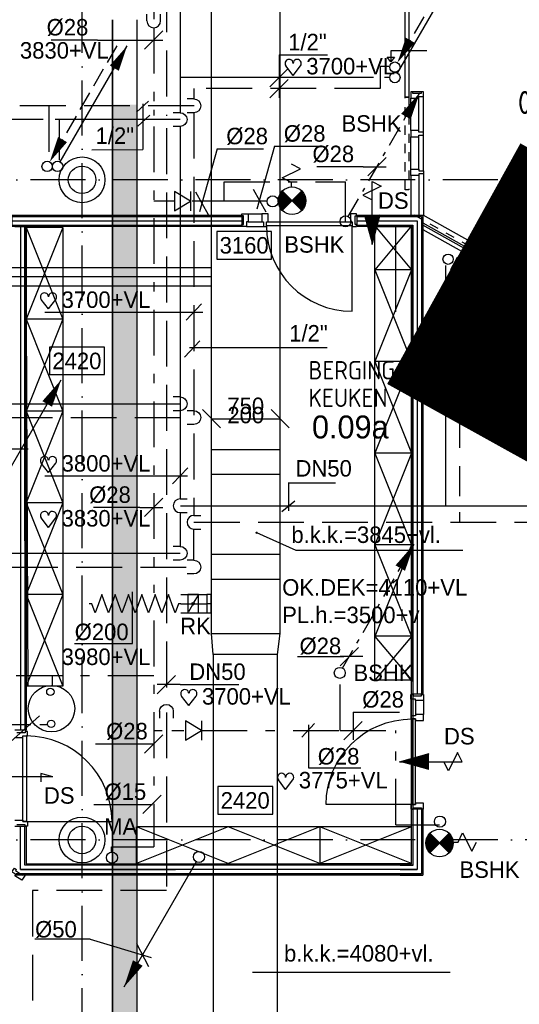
# Model space of a CAD drawing. Extents: x -866131 to -691536, y 173952 to 258052.
# Tile 82 of 160: x -776584 to -771129, y 200628 to 211368. Entities that reach past the tile are written whole.
import ezdxf
from ezdxf.enums import TextEntityAlignment as Align

# ---------------------------------------------------------------- set-up
doc = ezdxf.new("R2010")
doc.units = 0
doc.header["$LTSCALE"] = 100
for name, pattern in [('2322107', [2000, 1000, 1000]), ('2322108', [7, 5, -2]), ('2322109', [10, 5, -2, 1, -2]), ('2322110', [10, 5, -1, 1, -1, 1, -1]), ('CENTER2', [11.25, 7.5, -1.25, 1.25, -1.25]), ('CENTER4', [5, 3.125, -0.625, 0.625, -0.625]), ('DASHDOT', [9, 6, -1.5, 0, -1.5]), ('DOT2', [1.25, 0, -1.25]), ('HIDDEN', [2, 1, -1]), ('LURETOUR', [6, 4, -2])]:
    doc.linetypes.add(name, pattern=pattern)
doc.layers.get('0').update_dxf_attribs({"linetype": 'CONTINUOUS'})
for name, color, linetype in [('AL$7----_STRAMIEN', 1, 'DASHDOT'), ('AL$8----_HULPKOLOM', 2, 'CONTINUOUS'), ('AL22----_BINNENWAND', 7, 'CONTINUOUS'), ('AL28----_KONSTRUKTIE', 3, 'CONTINUOUS'), ('AL31----_BUITENKOZ', 7, 'CONTINUOUS'), ('AL32----_BINNENKOZ', 7, 'CONTINUOUS'), ('AL32----_DRAAIRICHTING', 1, 'CONTINUOUS'), ('ALL-----_REFLIJNEN', 8, 'CONTINUOUS'), ('ALXA0-CONTOUR', 1, 'CONTINUOUS'), ('BOUW', 8, 'CONTINUOUS'), ('DOORSNEDE', 1, 'CONTINUOUS'), ('MEUBILAIR', 6, 'CONTINUOUS'), ('VOLGNUMMER', 7, 'CONTINUOUS'), ('WL524---', 4, 'CONTINUOUS'), ('WL531---', 4, 'CONTINUOUS'), ('WL532---', 4, 'CONTINUOUS'), ('WL561---', 4, 'CONTINUOUS'), ('WL561---_AANVOER', 4, 'CONTINUOUS'), ('WL561---_RETOUR', 4, 'CONTINUOUS'), ('WL570---', 3, 'CONTINUOUS'), ('WL570---_HARTLIJN', 7, 'CONTINUOUS'), ('WL570---_RETOUR', 3, 'CONTINUOUS'), ('WL570---_TOEVOER', 3, 'CONTINUOUS'), ('WM531---', 1, 'CONTINUOUS'), ('WM561---', 1, 'CONTINUOUS'), ('WM570---', 1, 'CONTINUOUS')]:
    doc.layers.add(name, color=color, linetype=linetype)
doc.styles.add('BURO-018', font='BUROFONT.shx', dxfattribs={"height": 180})
doc.styles.add('BURO-025', font='BUROFONT.shx', dxfattribs={"height": 250})
doc.styles.get("Standard").update_dxf_attribs({"font": 'ISOCP'})

# ---------------------------------------------------------------- blocks, each defined once
blk = doc.blocks.new('LDV2121')
at = {"color": 0, "linetype": 'CONTINUOUS'}
blk.add_line((-0.25, -0.433), (-6.75, -11.691), dxfattribs=at)
blk.add_lwpolyline([(-6.75, -11.691, 0, 1, 0), (-5.5, -9.526, 1, 1, 0)], format="xyseb", dxfattribs=at)
blk.add_circle((0, 0), 0.5, dxfattribs=at)
blk = doc.blocks.new('2322401')
at = {"color": 0, "linetype": 'CONTINUOUS'}
for p, q in [((-0.5, 0.5, 1), (-0.5, 0.5)), ((-0.5, 0.5, 1), (-0.5, -0.5, 1)), ((0.5, 0.5, 1), (-0.5, 0.5, 1)), ((0.5, 0.5), (-0.5, 0.5)), ((-0.5, 0.5), (-0.5, -0.5)), ((0.5, 0.5, 1), (0.5, 0.5)), ((0.5, -0.5, 1), (0.5, 0.5, 1)), ((0.5, -0.5), (0.5, 0.5)), ((-0.5, -0.5, 1), (-0.5, -0.5)), ((-0.5, -0.5, 1), (0.5, -0.5, 1)), ((-0.5, -0.5), (0.5, -0.5)), ((0.5, -0.5, 1), (0.5, -0.5))]:
    blk.add_line(p, q, dxfattribs=at)
blk = doc.blocks.new('CVHATCH4')
at = {"color": 0, "linetype": 'DOT2'}
blk.add_lwpolyline([(-0.5, 0, 1, 1, 0), (0.5, 0, 1, 1, 0)], format="xyseb", dxfattribs=at)
blk = doc.blocks.new('LDV1107')
at = {"color": 0, "linetype": 'CONTINUOUS'}
blk.add_line((0.25, 0.433), (6.75, 11.691), dxfattribs=at)
blk.add_lwpolyline([(6.75, 11.691, 0, 1, 0), (5.5, 9.526, 1, 1, 0)], format="xyseb", dxfattribs=at)
blk.add_circle((0, 0), 0.5, dxfattribs=at)
blk = doc.blocks.new('LDV3108')
at = {"color": 0, "linetype": 'CONTINUOUS'}
for p, q in [((6.75, 11.691), (5.813, 10.068)), ((5.438, 9.418), (4.5, 7.794)), ((4.125, 7.145), (3.188, 5.521)), ((2.813, 4.871), (1.875, 3.248)), ((1.5, 2.598), (0.563, 0.974))]:
    blk.add_line(p, q, dxfattribs=at)
blk.add_lwpolyline([(0.25, 0.433, 0, 1, 0), (1.5, 2.598, 1, 1, 0)], format="xyseb", dxfattribs=at)
blk.add_circle((0, 0), 0.5, dxfattribs=at)
blk = doc.blocks.new('LU-1D-K-C8')
at = {"color": 0, "linetype": 'CONTINUOUS'}
for p, q in [((-0.5, 100), (0.5, 100)), ((-0.5, -100), (0.5, -100))]:
    blk.add_line(p, q, dxfattribs=at)
at = {"layer": 'WL570---_HARTLIJN', "linetype": 'CENTER2'}
blk.add_line((-0.5, 0), (0.5, 0), dxfattribs=at)
blk = doc.blocks.new('LU-ORND')
at = {"color": 0, "linetype": 'CONTINUOUS'}
for p, q in [((-3, 1.5), (-3, -1.5)), ((3, 1.5), (-3, 1.5)), ((3, -1.5), (3, 1.5)), ((-3, -1.5), (3, -1.5))]:
    blk.add_line(p, q, dxfattribs=at)
blk = doc.blocks.new('EH100000')
at = {"linetype": 'BYBLOCK'}
for p, q in [((1, 0.5), (0, 0.5)), ((1, 0.5, 1), (0, 0.5, 1)), ((0, -0.5, 1), (1, -0.5, 1)), ((1, -0.5), (0, -0.5))]:
    blk.add_line(p, q, dxfattribs=at)
at = {"linetype": 'BYBLOCK', "invisible_edges": 15}
for points in [[(1, -0.5), (0, -0.5), (0, 0.5), (1, 0.5)], [(0, 0.5), (1, 0.5), (1, 0.5, 1), (0, 0.5, 1)], [(0, -0.5, 1), (1, -0.5, 1), (1, -0.5), (0, -0.5)]]:
    blk.add_3dface(points, dxfattribs=at)
blk = doc.blocks.new('A$C338F7338')
at = {"color": 0, "linetype": 'CONTINUOUS'}
blk.add_line((790, 1368), (0, 0), dxfattribs=at)
blk.add_lwpolyline([(0, 0, 0, 122, 0), (152, 263, 122, 122, 0)], format="xyseb", dxfattribs=at)
blk = doc.blocks.new('LU-1D-F-C83E8')
at = {"color": 0, "linetype": 'CONTINUOUS'}
for p, q in [((-500, 0), (-473, 0)), ((-473, 0), (-437, 100)), ((-437, 100), (-400, 0)), ((-400, 0), (-364, -100)), ((-364, -100), (-328, 0)), ((-328, 0), (-291, 100)), ((-291, 100), (-255, 0)), ((-255, 0), (-218, -100)), ((-218, -100), (-182, 0)), ((-182, 0), (-146, 100)), ((-146, 100), (-109, 0)), ((-109, 0), (-73, -100)), ((-73, -100), (-36, 0)), ((-36, 0), (0, 100)), ((0, 100), (36, 0)), ((36, 0), (73, -100)), ((73, -100), (109, 0)), ((109, 0), (146, 100)), ((146, 100), (182, 0)), ((182, 0), (218, -100)), ((218, -100), (255, 0)), ((255, 0), (291, 100)), ((291, 100), (328, 0)), ((328, 0), (364, -100)), ((364, -100), (400, 0)), ((400, 0), (437, 100)), ((437, 100), (473, 0)), ((473, 0), (500, 0))]:
    blk.add_line(p, q, dxfattribs=at)
blk = doc.blocks.new('LU-1D-KL-C874')
at = {"color": 0, "linetype": 'CONTINUOUS'}
for p, q in [((-58, 100), (-58, -100)), ((58, 100), (-58, 100)), ((51, 87), (7, 13)), ((58, -100), (58, 100)), ((-58, -100), (58, -100)), ((-7, -13), (-51, -87))]:
    blk.add_line(p, q, dxfattribs=at)
blk.add_circle((0, 0), 14.6, dxfattribs=at)
blk = doc.blocks.new('LU-1D-BO-5A-C830')
at = {"color": 0, "linetype": 'CONTINUOUS'}
for p, q in [((100, 48.5), (-100, 48.5)), ((-100, 48.5), (-100, 0)), ((-100, 0), (100, 0)), ((100, 0), (100, 48.5))]:
    blk.add_line(p, q, dxfattribs=at)
at = {"layer": 'WL570---_HARTLIJN', "linetype": 'CENTER4'}
blk.add_line((0, 0), (0, 48.5), dxfattribs=at)
blk = doc.blocks.new('*U217', base_point=(58745, 28015))
at = {"color": 0, "linetype": 'CONTINUOUS'}
for p, q in [((58911, 28607), (58718, 27919)), ((58911, 28607), (59417, 28607)), ((58676, 28139), (58814, 27892))]:
    blk.add_line(p, q, dxfattribs=at)
at = {"color": 0, "linetype": 'CONTINUOUS', "style": 'BURO-018'}
blk.add_text('%%C28', height=180, dxfattribs=at).set_placement((59011, 28657))
blk = doc.blocks.new('3048311')
at = {"color": 0, "linetype": 'CONTINUOUS'}
for p, q in [((-2.5, 1.5), (0, 0)), ((-2.5, -1.5), (-2.5, 1.5)), ((0, 0), (-2.5, -1.5)), ((0, -1.5), (0, 1.5))]:
    blk.add_line(p, q, dxfattribs=at)
at = {"color": 0, "linetype": 'CONTINUOUS', "style": 'BURO-018', "flags": 1}
blk.add_attdef('CV_MATCODE', (0, 0), '', height=1.8, dxfattribs=at)
blk = doc.blocks.new('LDV1109')
at = {"color": 0, "linetype": 'CONTINUOUS'}
for p, q in [((5.875, 10.176), (6.75, 11.691)), ((5.312, 9.202), (5.5, 9.526)), ((4, 6.928), (4.937, 8.552)), ((3.437, 5.954), (3.625, 6.279)), ((2.125, 3.681), (3.062, 5.304)), ((1.562, 2.706), (1.75, 3.031)), ((0.25, 0.433), (1.187, 2.057))]:
    blk.add_line(p, q, dxfattribs=at)
blk.add_lwpolyline([(6.75, 11.691, 0, 1, 0), (5.5, 9.526, 1, 1, 0)], format="xyseb", dxfattribs=at)
blk.add_circle((0, 0), 0.5, dxfattribs=at)
blk = doc.blocks.new('LU-2D-K-2EE')
at = {"color": 0, "linetype": 'CONTINUOUS'}
for p, q in [((-0.5, 375), (0.5, 375)), ((-0.5, -375), (0.5, -375))]:
    blk.add_line(p, q, dxfattribs=at)
blk = doc.blocks.new('HART')
at = {"color": 1}
for q in [(-28.1, 39.5), (51.4, 39.5)]:
    blk.add_line((11.6, -12.9), q, dxfattribs=at)
for centre, start, end in [((-10.5, 52.8), 0, 217.1867), ((33.8, 52.8), 322.8133, 180)]:
    blk.add_arc(centre, 22.1, start, end, dxfattribs=at)
blk = doc.blocks.new('LDS')
at = {"color": 0, "linetype": 'CONTINUOUS'}
for p, q in [((0, 1), (1, 1)), ((0, -1), (1, -1))]:
    blk.add_line(p, q, dxfattribs=at)
blk.add_arc((0, 0), 1, 90, 270, dxfattribs=at)
blk = doc.blocks.new('*U367', base_point=(58112, 30413))
at = {"color": 0, "linetype": 'CONTINUOUS'}
for p, q in [((58212, 30513), (58012, 30313)), ((58262, 30413), (58012, 30413)), ((58262, 30413), (58902, 30413))]:
    blk.add_line(p, q, dxfattribs=at)
at = {"color": 0, "linetype": 'CONTINUOUS', "style": 'BURO-018'}
blk.add_text('DN50', height=180, dxfattribs=at).set_placement((58362, 30463))
blk = doc.blocks.new('*U368', base_point=(57973, 33168))
at = {"color": 0, "linetype": 'CONTINUOUS'}
for p, q in [((58073, 33268), (57873, 33068)), ((57823, 33168), (57317, 33168)), ((57823, 33168), (58073, 33168))]:
    blk.add_line(p, q, dxfattribs=at)
at = {"color": 0, "linetype": 'CONTINUOUS', "style": 'BURO-018'}
blk.add_text('%%C28', height=180, dxfattribs=at).set_placement((57723, 33218), align=Align.RIGHT)
blk = doc.blocks.new('*U370', base_point=(59490, 36664))
at = {"color": 0, "linetype": 'CONTINUOUS'}
for p, q in [((59490, 37032), (59490, 36564)), ((59490, 37032), (60020, 37032)), ((59590, 36884), (59390, 36684)), ((59590, 36764), (59390, 36564))]:
    blk.add_line(p, q, dxfattribs=at)
at = {"color": 0, "linetype": 'CONTINUOUS', "style": 'BURO-018'}
blk.add_text('1/2"', height=180, dxfattribs=at).set_placement((59590, 37082))
blk = doc.blocks.new('*U371', base_point=(57973, 37194))
at = {"color": 0, "linetype": 'CONTINUOUS'}
for p, q in [((57873, 37094), (58073, 37294)), ((57359, 37194), (56853, 37194)), ((57359, 37194), (58073, 37194))]:
    blk.add_line(p, q, dxfattribs=at)
at = {"color": 0, "linetype": 'CONTINUOUS', "style": 'BURO-018'}
blk.add_text('%%C28', height=180, dxfattribs=at).set_placement((57259, 37244), align=Align.RIGHT)
blk = doc.blocks.new('*U439', base_point=(58978, 33064))
at = {"layer": 'WM570---', "linetype": 'CONTINUOUS'}
for p, q in [((58504, 33164), (58703, 32964)), ((59254, 33164), (59453, 32964)), ((58603, 33064), (59353, 33064))]:
    blk.add_line(p, q, dxfattribs=at)
at = {"layer": 'WM570---', "linetype": 'CONTINUOUS', "style": 'BURO-018'}
for s, p in [('750', (58978, 33114)), ('200', (58978, 33014))]:
    blk.add_text(s, height=180, dxfattribs=at).set_placement(p, align=Align.CENTER)
blk = doc.blocks.new('LU-2D-K-2BC')
at = {"color": 0, "linetype": 'CONTINUOUS'}
for p, q in [((-0.5, 350), (0.5, 350)), ((-0.5, -350), (0.5, -350))]:
    blk.add_line(p, q, dxfattribs=at)
blk = doc.blocks.new('*U497', base_point=(-772749, 203615))
at = {"color": 0, "linetype": 'CONTINUOUS'}
for p, q in [((-772749, 203815), (-772749, 203515)), ((-772749, 203815), (-772243, 203815)), ((-772649, 203715), (-772849, 203515))]:
    blk.add_line(p, q, dxfattribs=at)
at = {"color": 0, "linetype": 'CONTINUOUS', "style": 'BURO-018'}
blk.add_text('%%C28', height=180, dxfattribs=at).set_placement((-772649, 203865))
blk = doc.blocks.new('*U498', base_point=(-772682, 209764))
at = {"color": 0, "linetype": 'CONTINUOUS'}
for p, q in [((-772582, 209864), (-772782, 209664)), ((-772832, 209764), (-773339, 209764)), ((-772832, 209764), (-772582, 209764))]:
    blk.add_line(p, q, dxfattribs=at)
at = {"color": 0, "linetype": 'CONTINUOUS', "style": 'BURO-018'}
blk.add_text('%%C28', height=180, dxfattribs=at).set_placement((-772932, 209814), align=Align.RIGHT)

msp = doc.modelspace()

# ---------------------------------------------------------------- hatches: boundary and pattern name
at = {"layer": 'WL570---'}
h = msp.add_hatch(dxfattribs=at)
h.set_pattern_fill('DOTS', color=8, scale=40, style=0)
h.set_pattern_definition([(0, (-832864.93, 323024.31), (31.75, 63.5), [0, -63.5])])
h.paths.add_polyline_path([(-775570.5, 197699.494), (-775300.943, 197699.494), (-775300.5, 197699.936), (-775300.5, 210440.494), (-775570.5, 210440.494)])

# ---------------------------------------------------------------- linework, layer by layer
at = {"color": 1, "linetype": 'CONTINUOUS'}
for p, q in [((-775797.368, 209949.238), (-775240.073, 209952.852)), ((-774730.818, 207794.029), (-773225.944, 207792.309)), ((-775813.346, 201340.4), (-776418.009, 201340.4)), ((-775813.346, 201340.4), (-775147.235, 201137.275)), ((-775309.37, 201291.263), (-775176.403, 201041.624))]:
    msp.add_line(p, q, dxfattribs=at)
at = {"color": 2, "linetype": 'CONTINUOUS'}
for p, q in [((-773717.213, 209642.046), (-773517.213, 209742.046)), ((-773517.213, 209742.046), (-773617.213, 209792.046)), ((-773617.213, 209592.046), (-773717.213, 209642.046)), ((-773617.213, 209542.046), (-773617.213, 209592.046)), ((-773716.269, 209499.32), (-773504.137, 209287.188)), ((-773504.137, 209499.32), (-773716.269, 209287.188)), ((-771894.82, 202493.553), (-772106.952, 202281.421)), ((-772106.952, 202493.553), (-771894.82, 202281.421)), ((-771797.646, 202397.164), (-771747.646, 202497.164)), ((-771747.646, 202497.164), (-771647.646, 202297.164)), ((-771847.646, 202397.164), (-771797.646, 202397.164)), ((-771647.646, 202297.164), (-771597.646, 202397.164))]:
    msp.add_line(p, q, dxfattribs=at)
at = {"color": 2, "linetype": 'CONTINUOUS', "const_width": 150}
for points in [[(-773663.236, 209340.221, -0.414213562), (-773663.236, 209446.287, -1)], [(-773557.17, 209340.221, 0.414213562), (-773557.17, 209446.287, 1)], [(-772053.919, 202334.454, -0.414213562), (-772053.919, 202440.52, -1)], [(-771947.853, 202334.454, 0.414213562), (-771947.853, 202440.52, 1)]]:
    msp.add_lwpolyline(points, format="xyb", dxfattribs=at)
at = {"color": 2, "linetype": 'CONTINUOUS'}
for centre, radius in [((-773610.203, 209393.254), 150), ((-773821.461, 209385.881), 60.75), ((-771995.839, 202621.421), 60.75), ((-772000.886, 202387.487), 150), ((-775576.464, 202228.08), 60.75)]:
    msp.add_circle(centre, radius, dxfattribs=at)
at = {"layer": 'AL$7----_STRAMIEN', "color": 1}
msp.add_line((-765063.621, 202421.228), (-787002.826, 202421.228), dxfattribs=at)
for points in [[(-775902.826, 179501.228), (-775902.826, 252610.366)], [(-765063.621, 209621.228), (-813402.826, 209621.228), (-838048.569, 209621.228)]]:
    msp.add_lwpolyline(points, dxfattribs=at)
at = {"layer": 'AL$8----_HULPKOLOM', "color": 8}
for centre in [(-775902.65, 209621.228), (-775902.65, 202421.228)]:
    msp.add_circle(centre, 250, dxfattribs=at)
at = {"layer": 'AL22----_BINNENWAND', "color": 8}
for p, q in [((-776637.403, 209112.096), (-776512.403, 209112.096)), ((-776512.58, 209112.598), (-776512.58, 205685.403)), ((-776512.403, 209112.096), (-776512.403, 203620.286)), ((-776512.403, 203620.286), (-776637.403, 203620.286)), ((-776637.403, 202569.78), (-776512.403, 202569.78)), ((-776512.403, 202569.78), (-776512.403, 202162.364)), ((-774307.363, 202565.611), (-775307.363, 202565.611)), ((-775307.363, 202565.611), (-775307.363, 202165.611)), ((-774307.363, 202565.611), (-775307.363, 202165.611)), ((-774307.363, 202165.611), (-775307.363, 202565.611)), ((-775307.363, 202165.611), (-775307.363, 202565.611)), ((-773307.363, 202565.611), (-774307.363, 202565.611)), ((-773307.363, 202565.611), (-774307.363, 202165.611)), ((-773307.363, 202165.611), (-774307.363, 202565.611)), ((-772307.363, 202565.611), (-773307.363, 202165.611)), ((-772307.363, 202165.611), (-773307.363, 202565.611)), ((-776512.403, 202162.364), (-772305.65, 202162.364)), ((-772180.65, 202037.364), (-776637.403, 202037.364))]:
    msp.add_line(p, q, dxfattribs=at)
at = {"layer": 'AL22----_BINNENWAND', "color": 8, "linetype": 'CONTINUOUS'}
for p, q in [((-776527.58, 205685.403), (-776527.58, 209127.598)), ((-776527.403, 209112.096), (-776527.403, 203620.286)), ((-776527.403, 202147.364), (-776527.403, 202569.78)), ((-772290.65, 202147.364), (-776527.403, 202147.364)), ((-773679.326, 202048.866), (-776622.58, 202048.866)), ((-772195.65, 202052.364), (-776622.403, 202052.364))]:
    msp.add_line(p, q, dxfattribs=at)
at = {"layer": 'AL22----_BINNENWAND', "color": 8}
for points in [[(-776665.818, 209237.096), (-774156.789, 209237.096), (-774156.789, 209112.096), (-776665.818, 209112.096)], [(-773307.363, 202565.611), (-773307.363, 202165.611), (-772307.363, 202165.611), (-772307.363, 202565.611)]]:
    msp.add_lwpolyline(points, close=True, dxfattribs=at)
at = {"layer": 'AL22----_BINNENWAND', "color": 8, "linetype": 'CONTINUOUS'}
for points in [[(-776665.818, 209222.096), (-774156.789, 209222.096)], [(-776665.818, 209127.096), (-774156.789, 209127.096)]]:
    msp.add_lwpolyline(points, dxfattribs=at)
at = {"layer": 'AL28----_KONSTRUKTIE', "color": 8}
for centre in [(-775902.65, 209621.228), (-775902.65, 202421.228)]:
    msp.add_circle(centre, 150, dxfattribs=at)
at = {"layer": 'AL31----_BUITENKOZ', "color": 8}
for p, q in [((-772180.953, 209237.7), (-770484.08, 208286.26)), ((-772180.953, 209150.566), (-770509.922, 208213.616)), ((-770520.196, 208195.301), (-772180.953, 209126.49)), ((-772180.953, 209078.341), (-770552.081, 208165.03))]:
    msp.add_line(p, q, dxfattribs=at)
at = {"layer": 'AL32----_BINNENKOZ', "color": 8}
for p, q in [((-772374.354, 210523.347), (-772374.354, 211534.574)), ((-772334.354, 211534.574), (-772334.354, 210523.347)), ((-772531.51, 210907.588), (-772571.51, 210957.588)), ((-772571.51, 210957.588), (-772491.51, 210957.588)), ((-772137.197, 211028.961), (-772531.51, 211028.961)), ((-772531.51, 211028.961), (-772531.51, 210907.588)), ((-772491.51, 210957.588), (-772531.51, 210907.588)), ((-772334.354, 210523.347), (-772374.354, 210523.347)), ((-772173.826, 210580.04), (-772312.826, 210580.04)), ((-772290.826, 210580.04), (-772312.826, 210580.04)), ((-772312.826, 210580.04), (-772312.826, 210513.04)), ((-772312.826, 210158.226), (-772312.826, 210513.04)), ((-772312.826, 210513.04), (-772224.826, 210513.04)), ((-772290.826, 210564.04), (-772290.826, 210580.04)), ((-772198.826, 210564.04), (-772290.826, 210564.04)), ((-772224.826, 210513.04), (-772224.826, 210530.04)), ((-772224.826, 210530.04), (-772173.826, 210530.04)), ((-772224.826, 210158.226), (-772224.826, 210513.04)), ((-772173.826, 210580.04), (-772198.826, 210580.04)), ((-772198.826, 210580.04), (-772198.826, 210564.04)), ((-772173.826, 210530.04), (-772173.826, 210580.04)), ((-772173.826, 210141.226), (-772173.826, 210530.04)), ((-772224.826, 210158.226), (-772312.826, 210158.226)), ((-772312.826, 210158.226), (-772312.826, 210091.226)), ((-772312.826, 209736.412), (-772312.826, 210091.226)), ((-772312.826, 210091.226), (-772224.826, 210091.226)), ((-772224.826, 210141.226), (-772224.826, 210158.226)), ((-772173.826, 210141.226), (-772224.826, 210141.226)), ((-772224.826, 210091.226), (-772224.826, 210108.226)), ((-772224.826, 210108.226), (-772173.826, 210108.226)), ((-772224.826, 209736.412), (-772224.826, 210091.226)), ((-772173.826, 210108.226), (-772173.826, 210141.226)), ((-772173.826, 210108.226), (-772173.826, 210141.226)), ((-772173.826, 209719.412), (-772173.826, 210108.226)), ((-772312.826, 209669.412), (-772312.826, 209736.412)), ((-772312.826, 209736.412), (-772224.826, 209736.412)), ((-772312.826, 209669.412), (-772312.826, 209240.094)), ((-772224.826, 209669.412), (-772312.826, 209669.412)), ((-772224.826, 209736.412), (-772224.826, 209719.412)), ((-772224.826, 209719.412), (-772173.826, 209719.412)), ((-772173.826, 209686.412), (-772224.826, 209686.412)), ((-772224.826, 209686.412), (-772224.826, 209669.412)), ((-772224.826, 209669.412), (-772224.826, 209240.094)), ((-772173.826, 209719.412), (-772173.826, 209686.412)), ((-772173.826, 209719.412), (-772173.826, 209686.412)), ((-772173.826, 209686.412), (-772173.826, 209240.094)), ((-776637.403, 203538.228), (-776549.403, 203538.228)), ((-776523.403, 203589.228), (-776615.403, 203589.228)), ((-776549.403, 202621.228), (-776549.403, 203555.228)), ((-776549.403, 203555.228), (-776509.403, 203555.228)), ((-776549.403, 203555.228), (-776498.403, 203555.228)), ((-776549.403, 203538.228), (-776549.403, 203555.228)), ((-776523.403, 203605.228), (-776523.403, 203589.228)), ((-776498.403, 203605.228), (-776523.403, 203605.228)), ((-776509.403, 203555.228), (-776509.403, 202621.228)), ((-776498.403, 203555.228), (-776498.403, 203605.228)), ((-776637.403, 202638.228), (-776549.403, 202638.228)), ((-776523.403, 202587.228), (-776615.403, 202587.228)), ((-776549.403, 202638.228), (-776549.403, 202621.228)), ((-776509.403, 202621.228), (-776549.403, 202621.228)), ((-776549.403, 202621.228), (-776498.403, 202621.228)), ((-776523.403, 202571.228), (-776523.403, 202587.228)), ((-776498.403, 202571.228), (-776523.403, 202571.228)), ((-776498.403, 202621.228), (-776498.403, 202571.228)), ((-773412.326, 202154.866), (-772478.326, 202154.866))]:
    msp.add_line(p, q, dxfattribs=at)
at = {"layer": 'AL32----_BINNENKOZ', "color": 8, "linetype": 'HIDDEN'}
for p, q in [((-772374.354, 209512.121), (-772374.354, 210523.347)), ((-772374.354, 210523.347), (-772334.354, 210523.347)), ((-772334.354, 210523.347), (-772334.354, 209512.121)), ((-772334.354, 209512.121), (-772374.354, 209512.121))]:
    msp.add_line(p, q, dxfattribs=at)
at = {"layer": 'AL32----_BINNENKOZ', "color": 8}
for points in [[(-774156.65, 209110.596), (-774156.65, 209135.596), (-774140.65, 209135.596), (-774140.65, 209227.596), (-774156.65, 209227.596), (-774156.65, 209249.596), (-774089.65, 209249.596), (-774089.65, 209161.596), (-774106.65, 209161.596), (-774106.65, 209110.596), (-774156.65, 209110.596)], [(-774089.65, 209249.596), (-773939.65, 209249.596)], [(-773922.65, 209110.596), (-773889.65, 209110.596), (-773889.65, 209161.596), (-773872.65, 209161.596), (-773872.65, 209249.596), (-773939.65, 209249.596), (-773939.65, 209161.596), (-773922.65, 209161.596), (-773922.65, 209110.596), (-773889.65, 209110.596)], [(-772905.65, 209110.596), (-772905.65, 209135.596), (-772921.65, 209135.596), (-772921.65, 209227.596), (-772905.65, 209227.596), (-772905.65, 209249.596), (-772972.65, 209249.596), (-772972.65, 209161.596), (-772955.65, 209161.596), (-772955.65, 209110.596), (-772905.65, 209110.596)], [(-774106.65, 209110.596), (-773922.65, 209110.596)], [(-774089.65, 209161.596), (-773939.65, 209161.596)], [(-773889.65, 209161.596), (-772955.65, 209161.596)], [(-773889.65, 209121.596), (-772955.65, 209121.596)], [(-776640.163, 202113.654), (-776619.329, 202099.836), (-776628.172, 202086.502), (-776551.501, 202035.654), (-776542.658, 202048.988), (-776524.323, 202036.829), (-776561.354, 201980.992), (-776634.692, 202029.63), (-776625.296, 202043.797), (-776667.798, 202071.985), (-776640.163, 202113.654)]]:
    msp.add_lwpolyline(points, dxfattribs=at)
at = {"layer": 'AL32----_DRAAIRICHTING', "color": 8}
for p, q in [((-772478.326, 208182.598), (-772478.326, 209116.598)), ((-776509.403, 202621.228), (-775575.403, 202621.228))]:
    msp.add_line(p, q, dxfattribs=at)
msp.add_lwpolyline([(-772955.65, 208187.596), (-772955.65, 209121.596)], dxfattribs=at)
for centre, start, end in [((-772955.65, 209121.596), 180, 270), ((-776509.403, 202621.228), 0, 90)]:
    msp.add_arc(centre, 934, start, end, dxfattribs=at)
at = {"layer": 'ALL-----_REFLIJNEN', "color": 8, "linetype": 'CONTINUOUS'}
for p, q in [((-776574.903, 209112.096), (-776574.903, 203620.286)), ((-776574.903, 202099.864), (-776574.903, 202569.78)), ((-774882.925, 202096.366), (-776575.08, 202096.366)), ((-772243.15, 202099.864), (-776574.903, 202099.864))]:
    msp.add_line(p, q, dxfattribs=at)
msp.add_lwpolyline([(-776665.818, 209174.596), (-774156.789, 209174.596)], dxfattribs=at)
at = {"layer": 'ALXA0-CONTOUR', "color": 8, "linetype": 'HIDDEN'}
msp.add_line((-772281.384, 209240.094), (-768677.96, 207219.689), dxfattribs=at)
at = {"layer": 'BOUW', "color": 1}
msp.add_line((-777475.464, 202782.992), (-776369.017, 203775.917), dxfattribs=at)
at = {"layer": 'DOORSNEDE', "color": 1}
for p, q in [((-772736.955, 208916.559), (-772736.955, 209602.898)), ((-772736.955, 208916.559), (-772646.682, 209241.667)), ((-772438.703, 203274.439), (-772113.596, 203364.712)), ((-772438.703, 203274.439), (-771752.364, 203274.439)), ((-776220.861, 203110.604), (-776907.2, 203110.604)), ((-776220.861, 203110.604), (-776353.479, 203146.927)), ((-776353.479, 203146.927), (-776353.479, 203053.743))]:
    msp.add_line(p, q, dxfattribs=at)
for points in [[(-772646.682, 209241.667), (-772736.955, 209241.667), (-772736.955, 208916.559)], [(-772113.596, 203364.712), (-772113.596, 203274.439), (-772438.703, 203274.439)]]:
    msp.add_solid(points, dxfattribs=at)
at = {"layer": 'MEUBILAIR', "color": 8}
for p, q in [((-776113.649, 209099.596), (-776513.649, 209099.596)), ((-776113.649, 209099.596), (-776513.649, 208099.596)), ((-776513.649, 209099.596), (-776113.649, 208099.596)), ((-776113.649, 209099.596), (-776113.649, 204099.596)), ((-772305.65, 209117.596), (-772705.65, 208640.73)), ((-772705.65, 209117.596), (-772305.65, 208640.73)), ((-772305.826, 202158.866), (-772305.826, 209112.598)), ((-772290.826, 209127.598), (-772290.826, 202143.866)), ((-772705.65, 208640.73), (-772305.65, 207640.73)), ((-772305.65, 208640.73), (-772705.65, 207640.73)), ((-772305.65, 208640.73), (-772705.65, 208640.73)), ((-776513.649, 208099.596), (-776494.149, 204098.148)), ((-776513.649, 208099.596), (-776113.649, 207099.596)), ((-776113.649, 208099.596), (-776513.649, 207099.596)), ((-776113.649, 208099.596), (-776513.649, 208099.596)), ((-772705.65, 207640.73), (-772305.65, 206640.73)), ((-772305.65, 207640.73), (-772705.65, 206640.73)), ((-772305.65, 207640.73), (-772705.65, 207640.73)), ((-776113.649, 207099.596), (-776513.649, 206099.596)), ((-776513.649, 207099.596), (-776113.649, 206099.596)), ((-776113.649, 207099.596), (-776513.649, 207099.596)), ((-772705.65, 206640.73), (-772305.65, 205640.73)), ((-772305.65, 206640.73), (-772705.65, 205640.73)), ((-772305.65, 206640.73), (-772705.65, 206640.73)), ((-776113.649, 206099.596), (-776513.649, 205099.596)), ((-776513.649, 206099.596), (-776113.649, 205099.596)), ((-776113.649, 206099.596), (-776513.649, 206099.596)), ((-772705.65, 205640.73), (-772305.65, 204640.73)), ((-772305.65, 205640.73), (-772705.65, 204640.73)), ((-772305.65, 205640.73), (-772705.65, 205640.73)), ((-776113.649, 205099.596), (-776513.649, 204099.596)), ((-776513.649, 205099.596), (-776113.649, 204099.596)), ((-776113.649, 205099.596), (-776513.649, 205099.596)), ((-772305.65, 204645.098), (-772705.65, 204645.098)), ((-772305.65, 204640.73), (-772705.65, 204163.864)), ((-772705.65, 204640.73), (-772290.65, 204148.864)), ((-776113.649, 204099.596), (-776513.649, 204099.596)), ((-772305.65, 202162.364), (-772305.65, 202759.462)), ((-772305.65, 202759.462), (-772180.65, 202759.462)), ((-772290.65, 202759.462), (-772290.65, 202147.364)), ((-772243.15, 202759.462), (-772243.15, 202099.864)), ((-772195.65, 202759.462), (-772195.65, 202052.364)), ((-772180.65, 202759.462), (-772180.65, 202037.364)), ((-772307.363, 202165.611), (-772307.363, 202565.611)), ((-772428.326, 202158.866), (-772305.826, 202158.866)), ((-772290.826, 202143.866), (-772428.326, 202143.866)), ((-772243.326, 202096.366), (-772428.326, 202096.366)), ((-772195.826, 202048.866), (-772428.326, 202048.866)), ((-772180.826, 202033.866), (-772428.326, 202033.866))]:
    msp.add_line(p, q, dxfattribs=at)
at = {"layer": 'MEUBILAIR', "color": 6}
msp.add_line((-776113.649, 208099.596), (-776513.649, 208099.596), dxfattribs=at)
at = {"layer": 'MEUBILAIR', "color": 8}
for points in [[(-772900.994, 209237.096), (-772180.65, 209237.096), (-772180.65, 204011.158), (-772305.65, 204011.158), (-772305.65, 209112.096), (-772900.994, 209112.096)], [(-772305.65, 209112.096), (-772305.65, 204163.864), (-772705.65, 204163.864), (-772705.65, 209112.096)], [(-772263.15, 203740.702), (-772303.15, 203740.702), (-772303.15, 202806.702), (-772263.15, 202806.702)]]:
    msp.add_lwpolyline(points, close=True, dxfattribs=at)
for points in [[(-772900.994, 209222.096), (-772195.65, 209222.096), (-772195.65, 204011.158)], [(-772900.994, 209174.596), (-772243.15, 209174.596), (-772243.15, 204011.158)], [(-772900.994, 209127.096), (-772290.65, 209127.096), (-772290.65, 204011.158)], [(-772314.15, 204007.702), (-772289.15, 204007.702), (-772289.15, 203991.702), (-772197.15, 203991.702), (-772197.15, 204007.702), (-772175.15, 204007.702), (-772175.15, 203940.702), (-772263.15, 203940.702), (-772263.15, 203957.702), (-772314.15, 203957.702), (-772314.15, 204007.702)], [(-772314.15, 203957.702), (-772314.15, 203773.702)], [(-772263.15, 203940.702), (-772263.15, 203790.702)], [(-772175.15, 203940.702), (-772175.15, 203790.702)], [(-772314.15, 203773.702), (-772314.15, 203740.702), (-772263.15, 203740.702), (-772263.15, 203723.702), (-772175.15, 203723.702), (-772175.15, 203790.702), (-772263.15, 203790.702), (-772263.15, 203773.702), (-772314.15, 203773.702), (-772314.15, 203740.702)], [(-772314.15, 202756.702), (-772289.15, 202756.702), (-772289.15, 202772.702), (-772197.15, 202772.702), (-772197.15, 202756.702), (-772175.15, 202756.702), (-772175.15, 202823.702), (-772263.15, 202823.702), (-772263.15, 202806.702), (-772314.15, 202806.702), (-772314.15, 202756.702)]]:
    msp.add_lwpolyline(points, dxfattribs=at)
msp.add_lwpolyline([(-772303.15, 202806.702), (-773237.15, 202806.702, -0.414213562), (-772303.15, 203740.702, -0.414213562)], format="xyb", dxfattribs=at)
at = {"layer": 'WL531---', "linetype": '2322109'}
for p, q in [((-775120.252, 212174.532), (-775120.252, 211343.389)), ((-775120.252, 211279.694), (-775120.252, 210479.214)), ((-775120.252, 210385.722), (-775120.252, 210322.022)), ((-775120.252, 210204.422), (-775120.252, 205118.124)), ((-774352.998, 209389.531), (-774352.998, 209599.31)), ((-774352.998, 209599.31), (-773026.589, 209599.31)), ((-773026.589, 209167.843), (-773026.589, 209599.31)), ((-774892.431, 209390.141), (-775120.252, 209390.141)), ((-774352.998, 209390.141), (-774700.785, 209390.141)), ((-773877.56, 209390.141), (-774352.998, 209390.141)), ((-775120.252, 204814.324), (-775120.252, 202347.703)), ((-775120.252, 204210.431), (-776836.538, 204210.431)), ((-776225.228, 204096.791), (-776225.228, 204204.607)), ((-773085.407, 203614.857), (-773085.407, 204186.315)), ((-775120.252, 203614.857), (-775027.832, 203614.857)), ((-774923.184, 203614.857), (-774789.995, 203614.857)), ((-774599.726, 203614.857), (-773085.407, 203614.857)), ((-773085.407, 203614.857), (-772478.185, 203614.857)), ((-772478.185, 202586.253), (-772478.185, 203614.857)), ((-772478.185, 202586.253), (-772000.385, 202586.253)), ((-775581.927, 202285.267), (-775581.927, 202346.891)), ((-775581.927, 202346.891), (-775516.647, 202346.891)), ((-775515.714, 202347.703), (-775120.252, 202347.703))]:
    msp.add_line(p, q, dxfattribs=at)
at = {"layer": 'WL532---', "color": 1}
for p, q in [((-772886.175, 204520.856), (-773086.175, 204320.856)), ((-773550.956, 204420.856), (-773044.743, 204420.856)), ((-772836.175, 204420.856), (-773086.175, 204420.856))]:
    msp.add_line(p, q, dxfattribs=at)
at = {"layer": 'WL532---', "linetype": '2322110'}
msp.add_line((-776962.397, 203679.628), (-776277.469, 203679.628), dxfattribs=at)
at = {"layer": 'WL532---', "color": 3}
msp.add_circle((-776235.788, 203853.549), 253.58, dxfattribs=at)
at = {"layer": 'WL561---', "color": 1}
for centre in [(-776248.794, 204037.315), (-776239.476, 203687.395)]:
    msp.add_circle(centre, 40.079, dxfattribs=at)
at = {"layer": 'WL561---_AANVOER', "linetype": '2322107'}
for p, q in [((-774831.847, 216640.566), (-774831.847, 210736.025)), ((-774831.847, 210736.025), (-774831.847, 210353.019)), ((-772722.459, 210736.025), (-774825.742, 210736.025)), ((-772553.934, 210736.025), (-772599.89, 210736.025)), ((-776328.814, 210278.019), (-781862.384, 210278.019)), ((-774831.847, 210278.019), (-776196.658, 210278.019)), ((-776152.643, 210278.019), (-776152.643, 209837.342)), ((-774831.847, 210203.019), (-774831.847, 206142.028)), ((-771934.046, 208687.377), (-771934.046, 206067.028)), ((-776726.388, 207178.04), (-774831.847, 207178.04)), ((-774831.847, 205992.028), (-774831.847, 205622.324)), ((-774829.051, 206067.028), (-767550.489, 206067.028)), ((-779605.159, 205547.324), (-774831.847, 205547.324))]:
    msp.add_line(p, q, dxfattribs=at)
at = {"layer": 'WL561---_RETOUR', "linetype": '2322108'}
for p, q in [((-774981.847, 216630.567), (-774981.847, 210318.767)), ((-772647.202, 210855.723), (-772647.202, 210615.622)), ((-772553.934, 210855.723), (-772647.202, 210855.723)), ((-774681.847, 210615.622), (-774681.847, 210503.019)), ((-772647.202, 210615.622), (-774681.847, 210615.622)), ((-774680.307, 210428.019), (-781975.335, 210428.019)), ((-776265.593, 210428.019), (-776265.593, 209837.342)), ((-774681.847, 210353.019), (-774681.847, 205961.345)), ((-774981.847, 210184.287), (-774981.847, 203908.705)), ((-771782.799, 208597.533), (-771782.799, 206169.803)), ((-776726.388, 207028.04), (-774681.847, 207028.04)), ((-771782.799, 205995.69), (-771782.799, 205886.345)), ((-774681.847, 205886.345), (-767604.994, 205886.345)), ((-774681.847, 205472.324), (-774681.847, 205811.345)), ((-779465.31, 205397.324), (-774681.847, 205397.324)), ((-774981.847, 203812.607), (-774981.847, 201869.641)), ((-776443.157, 201869.641), (-776443.157, 186248.752)), ((-774981.847, 201869.641), (-776443.157, 201869.641))]:
    msp.add_line(p, q, dxfattribs=at)
at = {"layer": 'WL561---_RETOUR', "color": 1}
for p, q in [((-773997.14, 205773.154), (-773568.05, 205581.421)), ((-773568.05, 205581.421), (-771746.606, 205581.421))]:
    msp.add_line(p, q, dxfattribs=at)
at = {"layer": 'WL561---_RETOUR', "color": 1, "const_width": 12.5}
msp.add_lwpolyline([(-774003.39, 205772.272, 1), (-773990.89, 205772.272, 1)], format="xyb", close=True, dxfattribs=at)
at = {"layer": 'WL561---_RETOUR', "color": 1}
msp.add_circle((-771906.687, 208755.546), 56.25, dxfattribs=at)
at = {"layer": 'WL570---', "color": 1}
for p, q in [((-775308.925, 210358.413), (-775178.871, 210480.757)), ((-775240.073, 210450.171), (-775240.073, 209952.852)), ((-775293.625, 210205.484), (-775163.571, 210327.828)), ((-772636.955, 209552.898), (-772836.955, 209452.898)), ((-772736.955, 209602.898), (-772636.955, 209552.898)), ((-772836.955, 209452.898), (-772736.955, 209402.898)), ((-776309.909, 208178.42), (-774584.792, 208178.42)), ((-776309.909, 206392.877), (-774751.174, 206392.877)), ((-773647.007, 206011.429), (-773647.007, 206320.438)), ((-773644.263, 206317.216), (-773135.523, 206317.216)), ((-773723.51, 206003.782), (-773578.155, 206118.48)), ((-771802.364, 203374.439), (-771902.364, 203174.439)), ((-771752.364, 203274.439), (-771802.364, 203374.439)), ((-771902.364, 203174.439), (-771952.364, 203274.439))]:
    msp.add_line(p, q, dxfattribs=at)
at = {"layer": 'WL570---'}
for p, q in [((-774493.532, 206680.542), (-773734.824, 206680.542)), ((-774493.532, 206410.624), (-773734.824, 206410.624)), ((-774493.532, 205536.608), (-773734.824, 205536.608)), ((-774493.532, 205266.69), (-773734.824, 205266.69))]:
    msp.add_line(p, q, dxfattribs=at)
at = {"layer": 'WL570---', "color": 3}
for p, q in [((-774490.54, 204672.34), (-773742.061, 204672.34)), ((-774469.656, 204443.083), (-774490.54, 204672.34)), ((-773742.061, 204672.34), (-773771.253, 204443.083)), ((-773771.253, 204443.083), (-774469.656, 204443.083))]:
    msp.add_line(p, q, dxfattribs=at)
at = {"layer": 'WL570---', "color": 1}
for points in [[(-772736.955, 208916.559, 0, 181, 0), (-772736.955, 209241.667, 181, 181, 0)], [(-772438.703, 203274.439, 0, 181, 0), (-772113.596, 203274.439, 181, 181, 0)]]:
    msp.add_lwpolyline(points, format="xyseb", dxfattribs=at)
at = {"layer": 'WM531---'}
for p, q in [((-775020.252, 203567.88), (-775220.252, 203367.88)), ((-775756.119, 203467.844), (-775117.582, 203468.221)), ((-775037.395, 202908.235), (-775237.395, 202708.235)), ((-775773.262, 202808.199), (-775134.726, 202808.576))]:
    msp.add_line(p, q, dxfattribs=at)
at = {"layer": 'WM561---'}
for p, q in [((-774765.322, 208089.771), (-774598.371, 208267.07)), ((-774782.989, 207687.074), (-774616.039, 207864.372)), ((-774915.322, 206304.228), (-774748.371, 206481.526)), ((-774042.092, 200980.096), (-771884.864, 200980.096))]:
    msp.add_line(p, q, dxfattribs=at)
at = {"layer": 'WM570---', "color": 1, "linetype": 'CONTINUOUS'}
for p, q in [((-776492.453, 206684.929), (-777284.574, 206684.929)), ((-775352.519, 204562.423), (-775352.519, 205128.117)), ((-775352.519, 204559.003), (-775984.014, 204559.003))]:
    msp.add_line(p, q, dxfattribs=at)
at = {"layer": 'WM570---', "color": 1}
for p, q in [((-773503.339, 203541.271), (-773366.88, 203690.049)), ((-773428.906, 203677.651), (-773428.906, 203206.518)), ((-773428.906, 203206.518), (-772858.261, 203206.518))]:
    msp.add_line(p, q, dxfattribs=at)

# ---------------------------------------------------------------- block references
at = {"layer": 'AL22----_BINNENWAND', "color": 8, "xscale": 19671.86249558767, "yscale": 270, "zscale": 60, "rotation": 270}
msp.add_blockref('EH100000', (-775435.5, 211367.734), dxfattribs=at)
at = {"layer": 'WL524---', "color": 2, "xscale": 121.5, "yscale": 121.5, "zscale": 121.5}
msp.add_blockref('LDV2121', (-774625.343, 202236.06), dxfattribs=at)
at = {"layer": 'WL531---', "color": 2}
for name, p, xscale, yscale, zscale, rotation in [('LDS', (-775120.252, 211354.694), 75, 75, 75, 90), ('3048311', (-774718.231, 209389.464), -70, 70, 70, 180.1799999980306), ('LDS', (-774981.847, 203824.027), -75, 75, 75, 90), ('3048311', (-774597.602, 203615.606), -70, 70, 70, 180.1799999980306)]:
    msp.add_blockref(name, p, dxfattribs=dict(at, xscale=xscale, yscale=yscale, zscale=zscale, rotation=rotation))
for name, p, xscale, yscale, zscale in [('LDV1109', (-773026.589, 209167.843), 120, 120, 120), ('LDS', (-774681.847, 210428.019), -75, 75, 75), ('LDS', (-774831.847, 210278.019), -75, 75, 75), ('LDS', (-774831.847, 207178.04), -75, 75, 75), ('LDS', (-774681.847, 207028.04), -75, 75, 75), ('LDS', (-774831.847, 206067.028), 75, 75, 75), ('LDS', (-774681.847, 205886.345), 75, 75, 75), ('LDV1109', (-773088.681, 204243.31), 120, 120, 120), ('LDS', (-774831.847, 205547.324), -75, 75, 75), ('LDS', (-774681.847, 205397.324), -75, 75, 75)]:
    msp.add_blockref(name, p, dxfattribs=dict(at, xscale=xscale, yscale=yscale, zscale=zscale))
at = {"layer": 'WL561---', "xscale": 3000, "yscale": 150, "rotation": 331}
for name, zscale in [('CVHATCH4', 3000), ('2322401', 900)]:
    msp.add_blockref(name, (-770532.782, 207979.382, 120), dxfattribs=dict(at, zscale=zscale))
at = {"layer": 'WL561---_AANVOER', "color": 2, "xscale": 112.5, "yscale": 112.5, "zscale": 112.5}
for p in [(-772487.797, 210736.025), (-776169.32, 209767.535)]:
    msp.add_blockref('LDV1107', p, dxfattribs=at)
at = {"layer": 'WL561---_RETOUR', "color": 2, "xscale": 112.5, "yscale": 112.5, "zscale": 112.5}
for p in [(-772487.797, 210850.822), (-776284.116, 209767.642), (-771780.42, 208653.022)]:
    msp.add_blockref('LDV3108', p, dxfattribs=at)
at = {"layer": 'WL570---', "rotation": 180}
msp.add_blockref('A$C338F7338', (-776131.002, 207439.321), dxfattribs=at)
at = {"layer": 'WL570---_RETOUR', "xscale": 2, "yscale": 2, "zscale": 2}
for p in [(-773621.733, 210785.612), (-776292.601, 208238.586), (-776292.601, 206453.043), (-776292.601, 205854.074), (-774760.136, 203911.591), (-773703.268, 202997.977)]:
    msp.add_blockref('HART', p, dxfattribs=at)
at = {"layer": 'WL570---_RETOUR', "linetype": 'LURETOUR'}
for p, xscale, rotation in [((-776252.152, 208562.598), 3516.412562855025, 179.9999999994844), ((-774682.579, 204997.913), 281.4180853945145, 359.9999999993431)]:
    msp.add_blockref('LU-1D-K-C8', p, dxfattribs=dict(at, xscale=xscale, rotation=rotation))
for name, p, rotation in [('LU-1D-F-C83E8', (-775323.288, 204997.913), 179.9999999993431), ('LU-1D-BO-5A-C830', (-774493.37, 204997.913), 89.99999999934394)]:
    msp.add_blockref(name, p, dxfattribs=dict(at, rotation=rotation))
at = {"layer": 'WL570---_RETOUR', "linetype": 'CONTINUOUS', "rotation": 359.9999999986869}
msp.add_blockref('LU-1D-KL-C874', (-774691.216, 204997.913), dxfattribs=at)
at = {"layer": 'WL570---_TOEVOER', "linetype": 'CONTINUOUS'}
for name, p, xscale, rotation in [('LU-2D-K-2EE', (-774115.54, 211919.479), 14494.27917493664, 90), ('LU-2D-K-2BC', (-774121.253, 201775.471), 5335.224834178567, 269.9999999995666)]:
    msp.add_blockref(name, p, dxfattribs=dict(at, xscale=xscale, rotation=rotation))
at = {"layer": 'WM531---'}
for name, p in [('*U371', (-775120.252, 211145.547)), ('*U217', (-774593.899, 209366.865)), ('*U217', (-773966.01, 209395.389)), ('*U368', (-775120.252, 206047.756)), ('*U497', (-772943.4, 203614.857))]:
    msp.add_blockref(name, p, dxfattribs=at)
at = {"layer": 'WM531---', "linetype": '2322109'}
msp.add_blockref('*U498', (-772682.394, 209764.006), dxfattribs=at)
at = {"layer": 'WM561---'}
for name, p in [('*U370', (-773752.118, 210615.622)), ('*U367', (-774981.847, 204116.211))]:
    msp.add_blockref(name, p, dxfattribs=at)
at = {"layer": 'WM570---'}
ref = msp.add_blockref('LU-ORND', (-774132.87, 208906.958), dxfattribs=dict(at, xscale=100, yscale=100, zscale=100))
ref.add_attrib('LU_TEXT1', '3160', dxfattribs={"layer": '0', "color": 1, "linetype": 'CONTINUOUS', "height": 180, "style": 'BURO-018'}).set_placement((-774132.87, 208906.958), align=Align.MIDDLE)
ref = msp.add_blockref('LU-ORND', (-775958.744, 207646.051), dxfattribs=dict(at, xscale=100, yscale=100, zscale=100))
ref.add_attrib('LU_TEXT1', '2420', dxfattribs={"layer": '0', "color": 1, "linetype": 'CONTINUOUS', "height": 180, "style": 'BURO-018'}).set_placement((-775958.744, 207646.051), align=Align.MIDDLE)
msp.add_blockref('*U439', (-774115.54, 207015.719), dxfattribs=at)
ref = msp.add_blockref('LU-ORND', (-774121.412, 202852.482), dxfattribs=dict(at, xscale=100, yscale=100, zscale=100))
ref.add_attrib('LU_TEXT1', '2420', dxfattribs={"layer": '0', "color": 1, "linetype": 'CONTINUOUS', "height": 180, "style": 'BURO-018'}).set_placement((-774121.412, 202852.482), align=Align.MIDDLE)

# ---------------------------------------------------------------- texts
at = {"layer": 'BOUW', "color": 1, "style": 'BURO-018'}
for s, p in [('BSHK', (-773070.143, 210145.506)), ('BSHK', (-773694.739, 208826.454)), ('OK.DEK=4110+VL', (-773717.96, 205085.653)), ('PL.h.=3500+vl', (-773717.96, 204785.653)), ('BSHK', (-772939.653, 204153.434)), ('MA', (-775661.298, 202478.129)), ('BSHK', (-771782.439, 202007.455))]:
    msp.add_text(s, height=180, dxfattribs=at).set_placement(p)
at = {"layer": 'BOUW', "style": 'BURO-025'}
msp.add_text('0.09a', height=250, dxfattribs=at).set_placement((-773392.385, 206800.581))
at = {"layer": 'VOLGNUMMER', "color": 252, "linetype": 'BYBLOCK'}
msp.add_attdef('0.702', text='0.102', height=250, dxfattribs=at).set_placement((-770804.062, 210464.557), align=Align.MIDDLE_CENTER)
at = {"layer": 'WL532---', "color": 1, "style": 'BURO-018'}
for s, p in [('DS', (-772672.086, 209304.838)), ('%%C28', (-773528.65, 204447.56)), ('DS', (-771951.399, 203462.855)), ('DS', (-776318.808, 202816.286))]:
    msp.add_text(s, height=180, dxfattribs=at).set_placement(p)
at = {"layer": 'WL561---_RETOUR', "color": 1, "style": 'BURO-018'}
msp.add_text('b.k.k.=3845+vl.', height=180, dxfattribs=at).set_placement((-773617.222, 205660.43))
at = {"layer": 'WL570---', "color": 1, "style": 'BURO-018'}
for s, p in [('1/2"', (-775754.893, 210012.546)), ('1/2"', (-773641.311, 207857.337)), ('DN50', (-773572.76, 206384.332))]:
    msp.add_text(s, height=180, dxfattribs=at).set_placement(p)
at = {"layer": 'WL570---_HARTLIJN', "color": 1, "linetype": 'CENTER4', "style": 'BURO-018'}
msp.add_text('%%c50', height=180, dxfattribs=at).set_placement((-776415.312, 201356.839))
at = {"layer": 'WL570---_RETOUR', "color": 1, "style": 'BURO-018'}
for s, p in [('3830+VL', (-776580.919, 210943.102)), ('3700+VL', (-773454.813, 210771.107)), ('3700+VL', (-776125.681, 208224.081)), ('3800+VL', (-776125.681, 206438.538)), ('3830+VL', (-776125.681, 205839.569)), ('RK', (-774832.068, 204664.728)), ('3980+VL', (-776125.681, 204329.145)), ('3700+VL', (-774593.216, 203897.086)), ('3775+VL', (-773536.347, 202983.472))]:
    msp.add_text(s, height=180, dxfattribs=at).set_placement(p)
at = {"layer": 'WL570---_TOEVOER', "color": 252, "linetype": 'CENTER4'}
for s, p in [('BERGING', (-773431.416, 207444.491)), ('KEUKEN', (-773431.416, 207142.825))]:
    msp.add_text(s, height=200, dxfattribs=at).set_placement(p)
at = {"layer": 'WM531---', "style": 'BURO-018'}
for s, p in [('%%C28', (-775639.984, 203517.88)), ('%%C15', (-775657.128, 202858.235))]:
    msp.add_text(s, height=180, dxfattribs=at).set_placement(p)
at = {"layer": 'WM561---', "color": 1, "style": 'BURO-018'}
msp.add_text('b.k.k.=4080+vl.', height=180, dxfattribs=at).set_placement((-773697.853, 201094.786))
at = {"layer": 'WM570---', "color": 1, "linetype": 'CONTINUOUS', "style": 'BURO-018'}
msp.add_text('%%c200', height=180, dxfattribs=at).set_placement((-775394.092, 204600.573), align=Align.RIGHT)
at = {"layer": 'WM570---', "color": 1, "style": 'BURO-018'}
msp.add_text('%%c28', height=180, dxfattribs=at).set_placement((-773329.664, 203243.713))

doc.saveas('drawing.dxf')
